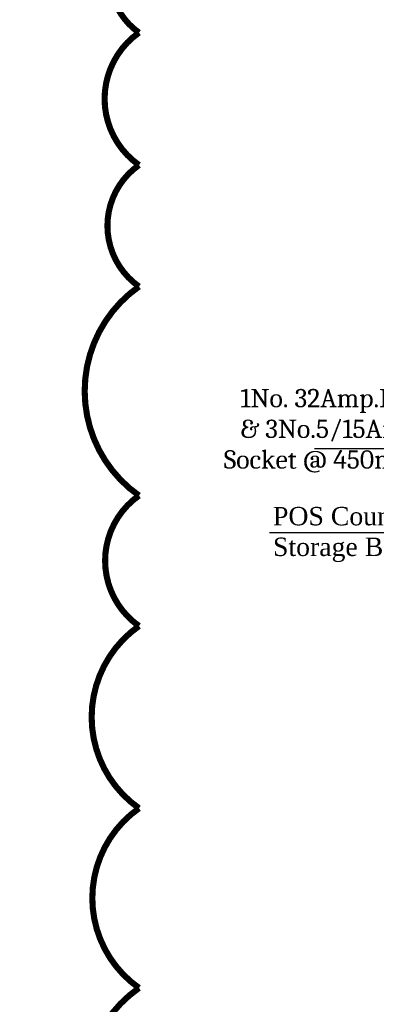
# Model space of a CAD drawing. Header units: millimetres. Extents: x 2950152 to 2989892, y -490837 to -470506.
# Tile 4 of 57: x 2970147 to 2971020, y -486398 to -483990. Entities that reach past the tile are written whole.
import ezdxf

# ---------------------------------------------------------------- set-up
doc = ezdxf.new("R2010")
doc.units = ezdxf.units.MM
doc.header["$LTSCALE"] = 1000
doc.header["$MEASUREMENT"] = 0
doc.layers.get('0').update_dxf_attribs({"linetype": 'CONTINUOUS'})
doc.layers.add('ELECTRICAL', color=7, linetype='CONTINUOUS')
doc.layers.add('Equipment Name', color=7, linetype='CONTINUOUS')
doc.layers.add('Wall New', color=1, linetype='CONTINUOUS', lineweight=50)
doc.styles.add('ARAIL', font='arial.ttf')
doc.styles.get("Standard").update_dxf_attribs({"font": 'arial.ttf'})
doc.styles.add('style12', font='BOOKOSI.TTF')
doc.dimstyles.new('TFS-Dim', dxfattribs={"dimtxt": 75, "dimasz": 20, "dimexe": 25, "dimexo": 25, "dimgap": 5, "dimtad": 0, "dimdec": 0, "dimzin": 0, "dimdsep": 46, "dimtxsty": 'Standard', "dimcen": 0.09, "dimclrd": 8, "dimclre": 8, "dimadec": 0, "dimazin": 0, "dimtfac": 1, "dimtdec": 0, "dimtofl": 0, "dimtmove": 0, "dimatfit": 3, "dimldrblk": 'DOT', "dimfxl": 0, "dimtolj": 1, "dimtzin": 0, "dimlwd": -1, "dimlwe": -1, "dimarcsym": 0})

# ---------------------------------------------------------------- blocks, each defined once
blk = doc.blocks.new('_Dot')
at = {"color": 0, "linetype": 'ByBlock', "lineweight": -2}
blk.add_line((-0.5, 0), (-1, 0), dxfattribs=at)
at = {"color": 0, "linetype": 'ByBlock', "const_width": 0.5}
blk.add_lwpolyline([(-0.25, 0, 1), (0.25, 0, 1)], format="xyb", close=True, dxfattribs=at)

msp = doc.modelspace()

# ---------------------------------------------------------------- linework, layer by layer
at = {"lineweight": -2}
msp.add_circle((2970013.8, -481719.3), 9117.6, dxfattribs=at)
at = {"layer": 'Wall New', "const_width": 15}
msp.add_lwpolyline([(2974509.5, -487522.4, -0.520567), (2974117, -487522.4, -0.520567), (2973635.2, -487522.4, -0.520567), (2973251, -487522.4, -0.520567), (2972902.7, -487522.4, -0.520567), (2972405.4, -487522.4, -0.520567), (2971911.5, -487522.4, -0.520567), (2971642.4, -487522.4, -0.520567), (2971280.9, -487522.4, -0.520567), (2970789.2, -487522.4, -0.520567), (2970439.1, -487522.4, -0.520567), (2970439.1, -487156.3, -0.520567), (2970439.1, -486872.6, -0.520567), (2970439.1, -486358.3, -0.520567), (2970439.1, -485918.9, -0.520567), (2970439.1, -485473.2, -0.520567), (2970439.1, -485154.2, -0.520567), (2970439.1, -484643, -0.520567), (2970439.1, -484345.9, -0.520567), (2970439.1, -484022.1, -0.520567), (2970439.1, -483746.9, -0.520567)], format="xyb", dxfattribs=at)

# ---------------------------------------------------------------- texts
at = {"layer": 'ELECTRICAL', "color": 7, "insert": (2971323.4, -484893.3, 0), "char_height": 45, "width": 805.75, "attachment_point": 3, "style": 'ARAIL'}
msp.add_mtext('{\\fCambria|b0|i0|c0|p18;1No. 32Amp.Metal Clad \\P& 3No.5/15Amp.Switch Socket @ 450mmHt.FFL. }', dxfattribs=at)
at = {"layer": 'Equipment Name', "color": 0, "insert": (2970767, -485182, 1), "char_height": 45, "width": 580.033, "attachment_point": 1, "style": 'style12'}
msp.add_mtext('POS Counter With Storage Below', dxfattribs=at)

# ---------------------------------------------------------------- leaders
at = {"layer": 'ELECTRICAL', "lineweight": -2}
msp.add_leader([(2971343.4, -485040.2), (2970868.9, -485040.2)], dimstyle='TFS-Dim', override={"dimgap": 5, "dimtad": 0}, dxfattribs=at)
at = {"layer": 'Equipment Name', "color": 0}
msp.add_leader([(2971343.3, -485245.7), (2970758.6, -485245.7)], dimstyle='TFS-Dim', override={"dimgap": 5, "dimtad": 0, "dimfxl": 1.25, "dimfxlon": 1, "dimtfill": 1, "dimarcsym": 1}, dxfattribs=at)

doc.saveas('drawing.dxf')
